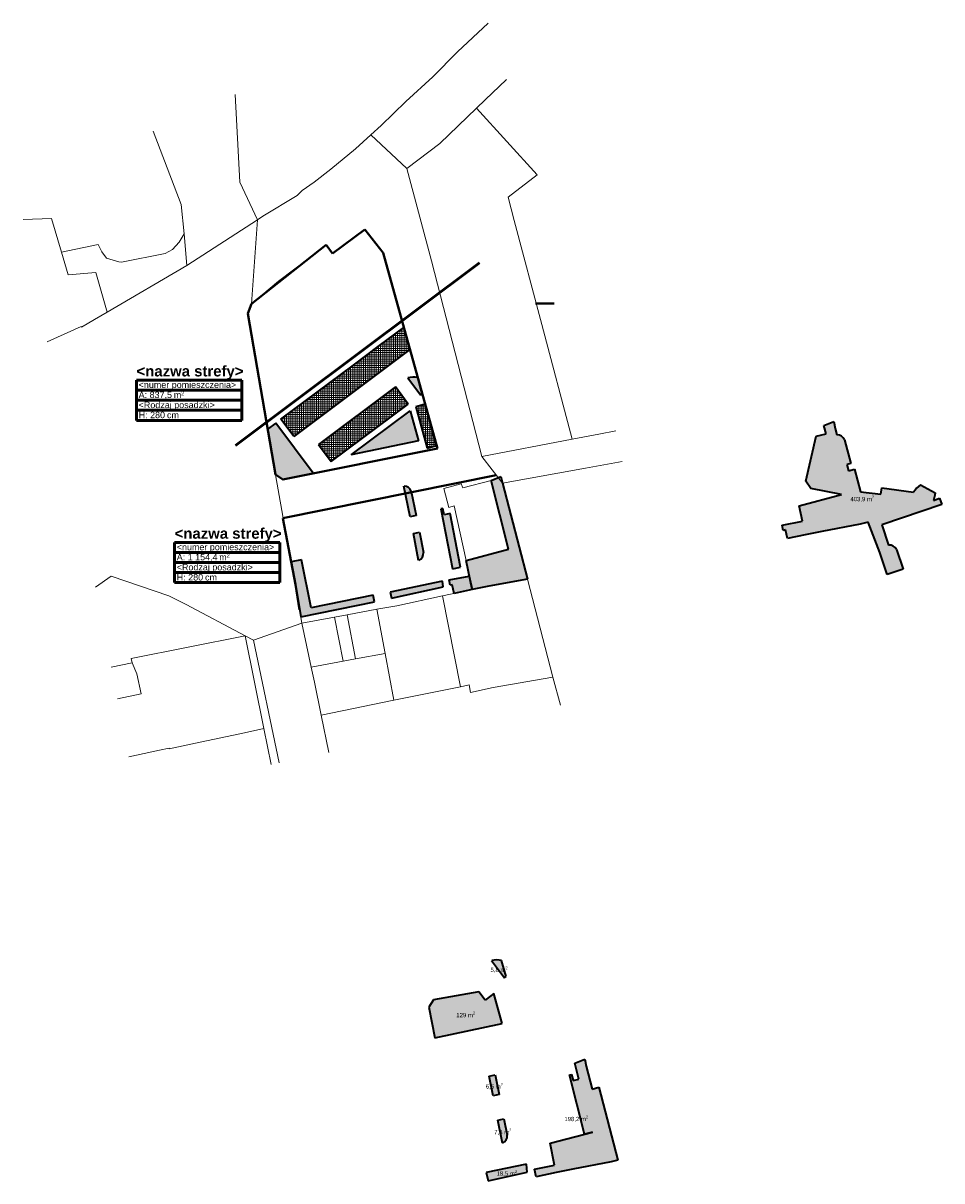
# Model space of a CAD drawing. Header units: metres. Extents: x -320 to 5572509, y -47 to 5960263.
# Tile 9 of 59: x 5571187 to 5571402, y 5959983 to 5960254. Entities that reach past the tile are written whole.
import ezdxf
from ezdxf.enums import TextEntityAlignment as Align

# ---------------------------------------------------------------- set-up
doc = ezdxf.new("R2010")
doc.units = ezdxf.units.M
doc.header["$MEASUREMENT"] = 0
for name, color, linetype in [('219-Linia_granicy', 7, 'Continuous'), ('Nowe_423-Krawedz_chodnika', 7, 'Continuous'), ('Nowe_810-G Ogólne', 7, 'Continuous'), ('Nowe_Metryczki pomieszczeń ARCHICADa', 7, 'Continuous')]:
    doc.layers.add(name, color=color, linetype=linetype)
doc.styles.add('GENERATED_STYLE_1', font='arial.ttf')
doc.styles.add('GENERATED_STYLE_2', font='arialbd.ttf')
pattern_1 = [(0, (5572434.6074, 5960128.98037), (0, 0.5), []), (90, (5572434.6074, 5960128.98037), (-0.5, 0), [])]

# ---------------------------------------------------------------- blocks, each defined once
blk = doc.blocks.new('_nazwa strefy___numer pomieszczenia__1', base_point=(5571226.31, 5960167.3))
at = {"layer": 'Nowe_Metryczki pomieszczeń ARCHICADa', "color": 6, "lineweight": 50}
for p, q in [((5571213.99, 5960170.05), (5571238.63, 5960170.05)), ((5571213.99, 5960167.7), (5571213.99, 5960170.05)), ((5571238.63, 5960170.05), (5571238.63, 5960167.7)), ((5571238.63, 5960167.7), (5571213.99, 5960167.7)), ((5571213.99, 5960167.7), (5571238.63, 5960167.7)), ((5571213.99, 5960165.34), (5571213.99, 5960167.7)), ((5571238.63, 5960167.7), (5571238.63, 5960165.34)), ((5571238.63, 5960165.34), (5571213.99, 5960165.34)), ((5571213.99, 5960165.34), (5571238.63, 5960165.34)), ((5571213.99, 5960162.98), (5571213.99, 5960165.34)), ((5571238.63, 5960165.34), (5571238.63, 5960162.98)), ((5571238.63, 5960162.98), (5571213.99, 5960162.98)), ((5571213.99, 5960162.98), (5571238.63, 5960162.98)), ((5571213.99, 5960160.62), (5571213.99, 5960162.98)), ((5571238.63, 5960162.98), (5571238.63, 5960160.62)), ((5571238.63, 5960160.62), (5571213.99, 5960160.62))]:
    blk.add_line(p, q, dxfattribs=at)
for tag, height, style, p in [('ROOM_NAME', 2.5, 'GENERATED_STYLE_2', (5571213.99, 5960173.41)), ('ROOM_NUMBER', 1.5, 'GENERATED_STYLE_1', (5571214.49, 5960169.71)), ('ROOM_AREA', 1.5, 'GENERATED_STYLE_1', (5571214.49, 5960167.35)), ('DUMMY_342', 1.5, 'GENERATED_STYLE_1', (5571222.14, 5960167.35)), ('DUMMY_343', 1, 'GENERATED_STYLE_1', (5571224.43, 5960167.47)), ('basec', 1.5, 'GENERATED_STYLE_1', (5571214.49, 5960165)), ('ROOM_HOLES_PRM', 1.5, 'GENERATED_STYLE_1', (5571214.49, 5960162.64)), ('DUMMY_344', 1.5, 'GENERATED_STYLE_1', (5571220.54, 5960162.64))]:
    blk.add_attdef(tag, text='', height=height, dxfattribs=dict(at, style=style)).set_placement(p, align=Align.TOP_LEFT)
blk = doc.blocks.new('_nazwa strefy___numer pomieszczenia__2', base_point=(5571235.23, 5960129.34))
at = {"layer": 'Nowe_Metryczki pomieszczeń ARCHICADa', "color": 6, "lineweight": 50}
for p, q in [((5571222.91, 5960132.09), (5571247.55, 5960132.09)), ((5571222.91, 5960129.73), (5571222.91, 5960132.09)), ((5571247.55, 5960132.09), (5571247.55, 5960129.73)), ((5571247.55, 5960129.73), (5571222.91, 5960129.73)), ((5571222.91, 5960129.73), (5571247.55, 5960129.73)), ((5571222.91, 5960127.37), (5571222.91, 5960129.73)), ((5571247.55, 5960129.73), (5571247.55, 5960127.37)), ((5571247.55, 5960127.37), (5571222.91, 5960127.37)), ((5571222.91, 5960127.37), (5571247.55, 5960127.37)), ((5571222.91, 5960125.02), (5571222.91, 5960127.37)), ((5571247.55, 5960127.37), (5571247.55, 5960125.02)), ((5571247.55, 5960125.02), (5571222.91, 5960125.02)), ((5571222.91, 5960125.02), (5571247.55, 5960125.02)), ((5571222.91, 5960122.66), (5571222.91, 5960125.02)), ((5571247.55, 5960125.02), (5571247.55, 5960122.66)), ((5571247.55, 5960122.66), (5571222.91, 5960122.66))]:
    blk.add_line(p, q, dxfattribs=at)
for tag, height, style, p in [('ROOM_NAME', 2.5, 'GENERATED_STYLE_2', (5571222.91, 5960135.44)), ('ROOM_NUMBER', 1.5, 'GENERATED_STYLE_1', (5571223.41, 5960131.74)), ('ROOM_AREA', 1.5, 'GENERATED_STYLE_1', (5571223.41, 5960129.39)), ('DUMMY_342', 1.5, 'GENERATED_STYLE_1', (5571232.77, 5960129.39)), ('DUMMY_343', 1, 'GENERATED_STYLE_1', (5571235.06, 5960129.5)), ('basec', 1.5, 'GENERATED_STYLE_1', (5571223.41, 5960127.03)), ('ROOM_WALLS_PRM', 1.5, 'GENERATED_STYLE_1', (5571223.41, 5960124.67)), ('DUMMY_344', 1.5, 'GENERATED_STYLE_1', (5571229.45, 5960124.67))]:
    blk.add_attdef(tag, text='', height=height, dxfattribs=dict(at, style=style)).set_placement(p, align=Align.TOP_LEFT)
blk = doc.blocks.new('Wypełnienie_66', base_point=(5572434.61, 5960130.98))
at = {"layer": 'Nowe_810-G Ogólne', "linetype": 'Continuous', "lineweight": 0, "true_color": 0x233708}
blk.add_hatch(color=78, dxfattribs=at).paths.add_polyline_path([(5571296.28, 5959982.69), (5571305.42, 5959984.75), (5571305.27, 5959986.61), (5571295.83, 5959984.68)])
at = {"layer": 'Nowe_810-G Ogólne', "color": 18, "lineweight": 35, "true_color": 0x030303}
for p, q in [((5571305.27, 5959986.61), (5571295.83, 5959984.68)), ((5571305.42, 5959984.75), (5571305.27, 5959986.61)), ((5571295.83, 5959984.68), (5571296.28, 5959982.69)), ((5571296.28, 5959982.69), (5571305.42, 5959984.75))]:
    blk.add_line(p, q, dxfattribs=at)
at = {"layer": 'Nowe_810-G Ogólne', "color": 7, "lineweight": 5, "insert": (5571298.28, 5959983.62), "char_height": 1, "attachment_point": 7, "style": 'GENERATED_STYLE_1'}
blk.add_mtext('\\A1;{\\pql;\\fArial|b0|i0|c238|p38;18,5 m\\fArial|b0|i0|c238|p38;\\A1{\\H.66x;\\S2^  ;}}', dxfattribs=at)
blk = doc.blocks.new('Wypełnienie_67', base_point=(5572434.61, 5960130.98))
at = {"layer": 'Nowe_810-G Ogólne', "linetype": 'Continuous', "lineweight": 0, "true_color": 0x233708}
blk.add_hatch(color=78, dxfattribs=at).paths.add_polyline_path([(5571299.65, 5959991.52), (5571298.59, 5959996.92), (5571300, 5959997.2), (5571300.77, 5959993.35, -0.32921)])
at = {"layer": 'Nowe_810-G Ogólne', "color": 18, "lineweight": 35, "true_color": 0x030303}
for p, q in [((5571298.59, 5959996.92), (5571300, 5959997.2)), ((5571299.65, 5959991.52), (5571298.59, 5959996.92)), ((5571300, 5959997.2), (5571300.77, 5959993.35))]:
    blk.add_line(p, q, dxfattribs=at)
blk.add_arc((5571298.97, 5959993.19), 1.81, 292.2764, 5.1646, dxfattribs=at)
at = {"layer": 'Nowe_810-G Ogólne', "color": 7, "lineweight": 5, "insert": (5571297.72, 5959993.32), "char_height": 1, "attachment_point": 7, "style": 'GENERATED_STYLE_1'}
blk.add_mtext('\\A1;{\\pql;\\fArial|b0|i0|c238|p38;7,3 m\\fArial|b0|i0|c238|p38;\\A1{\\H.66x;\\S2^  ;}}', dxfattribs=at)
blk = doc.blocks.new('Wypełnienie_68', base_point=(5572434.61, 5960130.98))
at = {"layer": 'Nowe_810-G Ogólne', "linetype": 'Continuous', "lineweight": 0, "true_color": 0x233708}
blk.add_hatch(color=78, dxfattribs=at).paths.add_polyline_path([(5571300.12, 5960030.22), (5571300.5, 5960030.51), (5571299.45, 5960034.28, 0.110428), (5571297.12, 5960034.22)])
at = {"layer": 'Nowe_810-G Ogólne', "color": 18, "lineweight": 35, "true_color": 0x030303}
for p, q in [((5571297.12, 5960034.22), (5571300.12, 5960030.22)), ((5571300.5, 5960030.51), (5571299.45, 5960034.28)), ((5571300.12, 5960030.22), (5571300.5, 5960030.51))]:
    blk.add_line(p, q, dxfattribs=at)
blk.add_arc((5571298.42, 5960029.04), 5.34, 78.8339, 104.04, dxfattribs=at)
at = {"layer": 'Nowe_810-G Ogólne', "color": 7, "lineweight": 5, "insert": (5571296.84, 5960031.26), "char_height": 1, "attachment_point": 7, "style": 'GENERATED_STYLE_1'}
blk.add_mtext('\\A1;{\\pql;\\fArial|b0|i0|c238|p38;5,8 m\\fArial|b0|i0|c238|p38;\\A1{\\H.66x;\\S2^  ;}}', dxfattribs=at)
blk = doc.blocks.new('Wypełnienie_69', base_point=(5572434.61, 5960130.98))
at = {"layer": 'Nowe_810-G Ogólne', "linetype": 'Continuous', "lineweight": 0, "true_color": 0x233708}
blk.add_hatch(color=78, dxfattribs=at).paths.add_polyline_path([(5571282.4, 5960023.36), (5571283.84, 5960016.19), (5571299.61, 5960019.47), (5571297.65, 5960026.52), (5571295.58, 5960024.97), (5571294.14, 5960026.89), (5571283.51, 5960025.06)])
at = {"layer": 'Nowe_810-G Ogólne', "color": 18, "lineweight": 35, "true_color": 0x030303}
for p, q in [((5571294.14, 5960026.89), (5571283.51, 5960025.06)), ((5571295.58, 5960024.97), (5571294.14, 5960026.89)), ((5571297.65, 5960026.52), (5571295.58, 5960024.97)), ((5571299.61, 5960019.47), (5571297.65, 5960026.52)), ((5571283.51, 5960025.06), (5571282.4, 5960023.36)), ((5571282.4, 5960023.36), (5571283.84, 5960016.19)), ((5571283.84, 5960016.19), (5571299.61, 5960019.47))]:
    blk.add_line(p, q, dxfattribs=at)
at = {"layer": 'Nowe_810-G Ogólne', "color": 7, "lineweight": 5, "insert": (5571288.85, 5960020.68), "char_height": 1, "attachment_point": 7, "style": 'GENERATED_STYLE_1'}
blk.add_mtext('\\A1;{\\pql;\\fArial|b0|i0|c238|p38;129 m\\fArial|b0|i0|c238|p38;\\A1{\\H.66x;\\S2^  ;}}', dxfattribs=at)
blk = doc.blocks.new('Wypełnienie_70', base_point=(5572434.61, 5960130.98))
at = {"layer": 'Nowe_810-G Ogólne', "linetype": 'Continuous', "lineweight": 0, "true_color": 0x233708}
blk.add_hatch(color=78, dxfattribs=at).paths.add_polyline_path([(5571307.12, 5959985.46), (5571311.86, 5959986.36), (5571310.81, 5959991.47), (5571320.71, 5959994.11), (5571318.84, 5959993.64), (5571315.32, 5960007.47), (5571315.8, 5960007.59), (5571316.18, 5960006.15), (5571317.55, 5960006.5), (5571316.59, 5960010.21), (5571318.92, 5960011.18), (5571319.24, 5960009.56), (5571320.64, 5960004.18), (5571322.21, 5960004.58), (5571326.62, 5959987.52), (5571325.1, 5959987.15), (5571316.08, 5959985.46), (5571312.21, 5959984.68), (5571307.5, 5959983.63)])
at = {"layer": 'Nowe_810-G Ogólne', "color": 18, "lineweight": 35, "true_color": 0x030303}
for p, q in [((5571316.59, 5960010.21), (5571318.92, 5960011.18)), ((5571317.55, 5960006.5), (5571316.59, 5960010.21)), ((5571318.92, 5960011.18), (5571319.24, 5960009.56)), ((5571319.24, 5960009.56), (5571320.64, 5960004.18)), ((5571315.32, 5960007.47), (5571315.8, 5960007.59)), ((5571318.84, 5959993.64), (5571315.32, 5960007.47)), ((5571315.8, 5960007.59), (5571316.18, 5960006.15)), ((5571316.18, 5960006.15), (5571317.55, 5960006.5)), ((5571320.64, 5960004.18), (5571322.21, 5960004.58)), ((5571322.21, 5960004.58), (5571326.62, 5959987.52)), ((5571310.81, 5959991.47), (5571320.71, 5959994.11)), ((5571320.71, 5959994.11), (5571318.84, 5959993.64)), ((5571311.86, 5959986.36), (5571310.81, 5959991.47)), ((5571307.12, 5959985.46), (5571311.86, 5959986.36)), ((5571307.5, 5959983.63), (5571307.12, 5959985.46)), ((5571316.08, 5959985.46), (5571312.21, 5959984.68)), ((5571325.1, 5959987.15), (5571316.08, 5959985.46)), ((5571326.62, 5959987.52), (5571325.1, 5959987.15)), ((5571312.21, 5959984.68), (5571307.5, 5959983.63))]:
    blk.add_line(p, q, dxfattribs=at)
at = {"layer": 'Nowe_810-G Ogólne', "color": 7, "lineweight": 5, "insert": (5571314.14, 5959996.37), "char_height": 1, "attachment_point": 7, "style": 'GENERATED_STYLE_1'}
blk.add_mtext('\\A1;{\\pql;\\fArial|b0|i0|c238|p38;198,2 m\\fArial|b0|i0|c238|p38;\\A1{\\H.66x;\\S2^  ;}}', dxfattribs=at)
blk = doc.blocks.new('Wypełnienie_71', base_point=(5572434.61, 5960130.98))
at = {"layer": 'Nowe_810-G Ogólne', "linetype": 'Continuous', "lineweight": 0, "true_color": 0x233708}
blk.add_hatch(color=78, dxfattribs=at).paths.add_polyline_path([(5571298.86, 5960002.89), (5571297.48, 5960002.62), (5571296.56, 5960007.19), (5571297.95, 5960007.47)])
at = {"layer": 'Nowe_810-G Ogólne', "color": 18, "lineweight": 35, "true_color": 0x030303}
for p, q in [((5571296.56, 5960007.19), (5571297.95, 5960007.47)), ((5571297.48, 5960002.62), (5571296.56, 5960007.19)), ((5571297.95, 5960007.47), (5571298.86, 5960002.89)), ((5571298.86, 5960002.89), (5571297.48, 5960002.62))]:
    blk.add_line(p, q, dxfattribs=at)
at = {"layer": 'Nowe_810-G Ogólne', "color": 7, "lineweight": 5, "insert": (5571295.75, 5960004), "char_height": 1, "attachment_point": 7, "style": 'GENERATED_STYLE_1'}
blk.add_mtext('\\A1;{\\pql;\\fArial|b0|i0|c238|p38;6,6 m\\fArial|b0|i0|c238|p38;\\A1{\\H.66x;\\S2^  ;}}', dxfattribs=at)
blk = doc.blocks.new('Wypełnienie_74', base_point=(5572434.61, 5960129.98))
at = {"layer": 'Nowe_810-G Ogólne', "linetype": 'Continuous', "lineweight": 0, "true_color": 0x233708}
blk.add_hatch(color=78, dxfattribs=at).paths.add_polyline_path([(5571269.42, 5960119.71), (5571254.87, 5960116.79), (5571252.62, 5960128.02), (5571250.21, 5960127.53), (5571251.22, 5960122.22), (5571252.45, 5960114.66), (5571269.7, 5960118.17)])
at = {"layer": 'Nowe_810-G Ogólne', "color": 18, "lineweight": 35, "true_color": 0x030303}
for p, q in [((5571252.62, 5960128.02), (5571250.21, 5960127.53)), ((5571250.21, 5960127.53), (5571251.22, 5960122.22)), ((5571254.87, 5960116.79), (5571252.62, 5960128.02)), ((5571251.22, 5960122.22), (5571252.45, 5960114.66)), ((5571252.45, 5960114.66), (5571269.7, 5960118.17)), ((5571269.42, 5960119.71), (5571254.87, 5960116.79)), ((5571269.7, 5960118.17), (5571269.42, 5960119.71))]:
    blk.add_line(p, q, dxfattribs=at)
blk = doc.blocks.new('Wypełnienie_75', base_point=(5572434.61, 5960129.98))
at = {"layer": 'Nowe_810-G Ogólne', "linetype": 'Continuous', "lineweight": 0, "true_color": 0x233708}
blk.add_hatch(color=78, dxfattribs=at).paths.add_polyline_path([(5571285.65, 5960122.97), (5571273.38, 5960120.46), (5571273.68, 5960119.01), (5571285.78, 5960121.7)])
at = {"layer": 'Nowe_810-G Ogólne', "color": 18, "lineweight": 35, "true_color": 0x030303}
for p, q in [((5571285.65, 5960122.97), (5571273.38, 5960120.46)), ((5571273.68, 5960119.01), (5571285.78, 5960121.7)), ((5571285.78, 5960121.7), (5571285.65, 5960122.97)), ((5571273.38, 5960120.46), (5571273.68, 5960119.01))]:
    blk.add_line(p, q, dxfattribs=at)
blk = doc.blocks.new('Wypełnienie_76', base_point=(5572434.61, 5960129.98))
at = {"layer": 'Nowe_810-G Ogólne', "linetype": 'Continuous', "lineweight": 0, "true_color": 0x233708}
blk.add_hatch(color=78, dxfattribs=at).paths.add_polyline_path([(5571288.35, 5960120.12), (5571287.91, 5960122.17), (5571287.4, 5960122.06), (5571287.14, 5960123.3), (5571291.88, 5960124.2), (5571292.53, 5960121.03)])
at = {"layer": 'Nowe_810-G Ogólne', "color": 18, "lineweight": 35, "true_color": 0x030303}
for p, q in [((5571287.14, 5960123.3), (5571291.88, 5960124.2)), ((5571287.4, 5960122.06), (5571287.14, 5960123.3)), ((5571291.88, 5960124.2), (5571292.53, 5960121.03)), ((5571287.91, 5960122.17), (5571287.4, 5960122.06)), ((5571288.35, 5960120.12), (5571287.91, 5960122.17)), ((5571292.53, 5960121.03), (5571288.35, 5960120.12))]:
    blk.add_line(p, q, dxfattribs=at)
blk = doc.blocks.new('Wypełnienie_77', base_point=(5572434.61, 5960129.98))
at = {"layer": 'Nowe_810-G Ogólne', "linetype": 'Continuous', "lineweight": 0, "true_color": 0x233708}
blk.add_hatch(color=78, dxfattribs=at).paths.add_polyline_path([(5571285.22, 5960139.9), (5571287.98, 5960125.9), (5571289.86, 5960126.27), (5571287.4, 5960138.81), (5571286.01, 5960138.53), (5571285.71, 5960140)])
at = {"layer": 'Nowe_810-G Ogólne', "color": 18, "lineweight": 35, "true_color": 0x030303}
for p, q in [((5571285.71, 5960140), (5571285.22, 5960139.9)), ((5571285.22, 5960139.9), (5571287.98, 5960125.9)), ((5571286.01, 5960138.53), (5571285.71, 5960140)), ((5571287.4, 5960138.81), (5571286.01, 5960138.53)), ((5571289.86, 5960126.27), (5571287.4, 5960138.81)), ((5571287.98, 5960125.9), (5571289.86, 5960126.27))]:
    blk.add_line(p, q, dxfattribs=at)
blk = doc.blocks.new('Wypełnienie_78', base_point=(5572434.61, 5960129.98))
at = {"layer": 'Nowe_810-G Ogólne', "linetype": 'Continuous', "lineweight": 0, "true_color": 0x233708}
blk.add_hatch(color=78, dxfattribs=at).paths.add_polyline_path([(5571280.03, 5960127.87), (5571278.8, 5960134.17), (5571280.2, 5960134.45), (5571281.14, 5960129.71, -0.32921)])
at = {"layer": 'Nowe_810-G Ogólne', "color": 18, "lineweight": 35, "true_color": 0x030303}
for p, q in [((5571278.8, 5960134.17), (5571280.2, 5960134.45)), ((5571280.03, 5960127.87), (5571278.8, 5960134.17)), ((5571280.2, 5960134.45), (5571281.14, 5960129.71))]:
    blk.add_line(p, q, dxfattribs=at)
blk.add_arc((5571279.35, 5960129.55), 1.81, 292.2764, 5.1646, dxfattribs=at)
blk = doc.blocks.new('Wypełnienie_79', base_point=(5572434.61, 5960129.98))
at = {"layer": 'Nowe_810-G Ogólne', "linetype": 'Continuous', "lineweight": 0, "true_color": 0x233708}
blk.add_hatch(color=78, dxfattribs=at).paths.add_polyline_path([(5571279.42, 5960138.37), (5571278.04, 5960138.09), (5571276.6, 5960145.26, -0.326644), (5571278.29, 5960144.02)])
at = {"layer": 'Nowe_810-G Ogólne', "color": 18, "lineweight": 35, "true_color": 0x030303}
for p, q in [((5571278.04, 5960138.09), (5571276.6, 5960145.26)), ((5571278.29, 5960144.02), (5571279.42, 5960138.37)), ((5571279.42, 5960138.37), (5571278.04, 5960138.09))]:
    blk.add_line(p, q, dxfattribs=at)
blk.add_arc((5571276.6, 5960143.49), 1.77, 17.5701, 89.9274, dxfattribs=at)
blk = doc.blocks.new('Wypełnienie_80', base_point=(5572434.61, 5960129.98))
at = {"layer": 'Nowe_810-G Ogólne', "linetype": 'Continuous', "lineweight": 0, "true_color": 0x233708}
blk.add_hatch(color=78, dxfattribs=at).paths.add_polyline_path([(5571264.22, 5960152.55), (5571278.03, 5960162.87), (5571279.99, 5960155.83)])
at = {"layer": 'Nowe_810-G Ogólne', "color": 18, "lineweight": 35, "true_color": 0x030303}
for p, q in [((5571264.22, 5960152.55), (5571278.03, 5960162.87)), ((5571278.03, 5960162.87), (5571279.99, 5960155.83)), ((5571279.99, 5960155.83), (5571264.22, 5960152.55))]:
    blk.add_line(p, q, dxfattribs=at)
blk = doc.blocks.new('Wypełnienie_81', base_point=(5572434.61, 5960129.98))
at = {"layer": 'Nowe_810-G Ogólne', "linetype": 'Continuous', "lineweight": 0, "true_color": 0x233708}
blk.add_hatch(color=78, dxfattribs=at).paths.add_polyline_path([(5571280.49, 5960166.58), (5571280.88, 5960166.86), (5571279.83, 5960170.64, 0.110428), (5571277.5, 5960170.58)])
at = {"layer": 'Nowe_810-G Ogólne', "color": 18, "lineweight": 35, "true_color": 0x030303}
for p, q in [((5571277.5, 5960170.58), (5571280.49, 5960166.58)), ((5571280.88, 5960166.86), (5571279.83, 5960170.64)), ((5571280.49, 5960166.58), (5571280.88, 5960166.86))]:
    blk.add_line(p, q, dxfattribs=at)
blk.add_arc((5571278.8, 5960165.4), 5.34, 78.8339, 104.04, dxfattribs=at)
blk = doc.blocks.new('Wypełnienie_82', base_point=(5572434.61, 5960129.98))
at = {"layer": 'Nowe_810-G Ogólne', "linetype": 'Continuous', "lineweight": 0, "true_color": 0x233708}
blk.add_hatch(color=78, dxfattribs=at).paths.add_polyline_path([(5571246.6, 5960159.97), (5571244.68, 5960158.54), (5571246.51, 5960147.91), (5571248.2, 5960146.8), (5571255.37, 5960148.24)])
at = {"layer": 'Nowe_810-G Ogólne', "color": 18, "lineweight": 35, "true_color": 0x030303}
for p, q in [((5571246.6, 5960159.97), (5571244.68, 5960158.54)), ((5571244.68, 5960158.54), (5571246.51, 5960147.91)), ((5571255.37, 5960148.24), (5571246.6, 5960159.97)), ((5571246.51, 5960147.91), (5571248.2, 5960146.8)), ((5571248.2, 5960146.8), (5571255.37, 5960148.24))]:
    blk.add_line(p, q, dxfattribs=at)
blk = doc.blocks.new('Wypełnienie_83', base_point=(5572434.61, 5960129.98))
at = {"layer": 'Nowe_810-G Ogólne', "linetype": 'Continuous', "lineweight": 0, "true_color": 0x233708}
blk.add_hatch(color=78, dxfattribs=at).paths.add_polyline_path([(5571292.59, 5960121.04), (5571291.19, 5960127.83), (5571301.09, 5960130.47), (5571296.97, 5960146.57), (5571299.3, 5960147.53), (5571299.62, 5960145.92), (5571305.48, 5960123.51), (5571296.46, 5960121.82)])
at = {"layer": 'Nowe_810-G Ogólne', "color": 18, "lineweight": 35, "true_color": 0x030303}
for p, q in [((5571296.97, 5960146.57), (5571299.3, 5960147.53)), ((5571301.09, 5960130.47), (5571296.97, 5960146.57)), ((5571299.3, 5960147.53), (5571299.62, 5960145.92)), ((5571299.62, 5960145.92), (5571305.48, 5960123.51)), ((5571291.19, 5960127.83), (5571301.09, 5960130.47)), ((5571292.59, 5960121.04), (5571291.19, 5960127.83)), ((5571305.48, 5960123.51), (5571296.46, 5960121.82)), ((5571296.46, 5960121.82), (5571292.59, 5960121.04))]:
    blk.add_line(p, q, dxfattribs=at)
blk = doc.blocks.new('Wypełnienie_84', base_point=(5572434.61, 5960129.98))
at = {"layer": 'Nowe_810-G Ogólne', "linetype": 'Continuous', "lineweight": 18, "true_color": 0x929292}
h = blk.add_hatch(dxfattribs=at)
h.set_pattern_fill('SIATKA_25X25', color=252, style=0, pattern_type=2)
h.set_pattern_definition(pattern_1)
h.paths.add_polyline_path([(5571274.62, 5960168.44), (5571256.6, 5960154.97), (5571259.59, 5960150.97), (5571277.61, 5960164.44)])
at = {"layer": 'Nowe_810-G Ogólne', "color": 18, "lineweight": 35, "true_color": 0x030303}
for p, q in [((5571274.62, 5960168.44), (5571256.6, 5960154.97)), ((5571277.61, 5960164.44), (5571274.62, 5960168.44)), ((5571259.59, 5960150.97), (5571277.61, 5960164.44)), ((5571256.6, 5960154.97), (5571259.59, 5960150.97))]:
    blk.add_line(p, q, dxfattribs=at)
blk = doc.blocks.new('Wypełnienie_85', base_point=(5572434.61, 5960129.98))
at = {"layer": 'Nowe_810-G Ogólne', "linetype": 'Continuous', "lineweight": 18, "true_color": 0x929292}
h = blk.add_hatch(dxfattribs=at)
h.set_pattern_fill('SIATKA_25X25', color=252, style=0, pattern_type=2)
h.set_pattern_definition(pattern_1)
h.paths.add_polyline_path([(5571279.36, 5960163.78), (5571282.02, 5960154.14), (5571284.24, 5960154.75), (5571281.57, 5960164.39)])
at = {"layer": 'Nowe_810-G Ogólne', "color": 18, "lineweight": 35, "true_color": 0x030303}
for p, q in [((5571281.57, 5960164.39), (5571279.36, 5960163.78)), ((5571284.24, 5960154.75), (5571281.57, 5960164.39)), ((5571279.36, 5960163.78), (5571282.02, 5960154.14)), ((5571282.02, 5960154.14), (5571284.24, 5960154.75))]:
    blk.add_line(p, q, dxfattribs=at)
blk = doc.blocks.new('Wypełnienie_86', base_point=(5572434.61, 5960130.98))
at = {"layer": 'Nowe_810-G Ogólne', "linetype": 'Continuous', "lineweight": 0, "true_color": 0x233708}
blk.add_hatch(color=78, dxfattribs=at).paths.add_polyline_path([(5571365.11, 5960136.14), (5571369.86, 5960137.05), (5571369.11, 5960140.67), (5571379.01, 5960143.31), (5571371.84, 5960144.72), (5571370.69, 5960146.39), (5571373.06, 5960156.92), (5571375.38, 5960157.51), (5571374.89, 5960159.41), (5571377.23, 5960160.38), (5571377.54, 5960158.76), (5571377.94, 5960157.24, -0.326644), (5571379.7, 5960156.1), (5571381.15, 5960150.52), (5571380.27, 5960150.29), (5571380.66, 5960148.85), (5571382.03, 5960149.21), (5571383.41, 5960143.92), (5571388.23, 5960143.36), (5571388.43, 5960144.83), (5571395.88, 5960143.83, -0.110428), (5571397.47, 5960145.53), (5571400.9, 5960143.64), (5571400.83, 5960143.16), (5571400.54, 5960141.92), (5571401.96, 5960142.4), (5571402.49, 5960140.92), (5571388.41, 5960136.2), (5571390.01, 5960131.43, -0.32921), (5571391.89, 5960130.39), (5571393.41, 5960125.8), (5571392.06, 5960125.35), (5571389.72, 5960124.56), (5571387.95, 5960129.68), (5571385.26, 5960136.84), (5571383.4, 5960136.35), (5571374.38, 5960134.66), (5571370.51, 5960133.88), (5571366.33, 5960132.96), (5571365.89, 5960135.01), (5571365.38, 5960134.9)])
at = {"layer": 'Nowe_810-G Ogólne', "color": 18, "lineweight": 35, "true_color": 0x030303}
for p, q in [((5571374.89, 5960159.41), (5571377.23, 5960160.38)), ((5571375.38, 5960157.51), (5571374.89, 5960159.41)), ((5571377.23, 5960160.38), (5571377.54, 5960158.76)), ((5571377.54, 5960158.76), (5571377.94, 5960157.24)), ((5571370.69, 5960146.39), (5571373.06, 5960156.92)), ((5571373.06, 5960156.92), (5571375.38, 5960157.51)), ((5571379.7, 5960156.1), (5571381.15, 5960150.52)), ((5571381.15, 5960150.52), (5571380.27, 5960150.29)), ((5571380.27, 5960150.29), (5571380.66, 5960148.85)), ((5571380.66, 5960148.85), (5571382.03, 5960149.21)), ((5571382.03, 5960149.21), (5571383.41, 5960143.92)), ((5571371.84, 5960144.72), (5571370.69, 5960146.39)), ((5571397.47, 5960145.53), (5571400.9, 5960143.64)), ((5571369.11, 5960140.67), (5571379.01, 5960143.31)), ((5571379.01, 5960143.31), (5571371.84, 5960144.72)), ((5571383.41, 5960143.92), (5571388.23, 5960143.36)), ((5571388.23, 5960143.36), (5571388.43, 5960144.83)), ((5571388.43, 5960144.83), (5571395.88, 5960143.83)), ((5571400.83, 5960143.16), (5571400.54, 5960141.92)), ((5571400.54, 5960141.92), (5571401.96, 5960142.4)), ((5571400.9, 5960143.64), (5571400.83, 5960143.16)), ((5571401.96, 5960142.4), (5571402.49, 5960140.92)), ((5571369.86, 5960137.05), (5571369.11, 5960140.67)), ((5571402.49, 5960140.92), (5571388.41, 5960136.2)), ((5571365.11, 5960136.14), (5571369.86, 5960137.05)), ((5571385.26, 5960136.84), (5571383.4, 5960136.35)), ((5571387.95, 5960129.68), (5571385.26, 5960136.84)), ((5571365.38, 5960134.9), (5571365.11, 5960136.14)), ((5571365.89, 5960135.01), (5571365.38, 5960134.9)), ((5571366.33, 5960132.96), (5571365.89, 5960135.01)), ((5571374.38, 5960134.66), (5571370.51, 5960133.88)), ((5571383.4, 5960136.35), (5571374.38, 5960134.66)), ((5571388.41, 5960136.2), (5571390.01, 5960131.43)), ((5571370.51, 5960133.88), (5571366.33, 5960132.96)), ((5571389.72, 5960124.56), (5571387.95, 5960129.68)), ((5571391.89, 5960130.39), (5571393.41, 5960125.8)), ((5571392.06, 5960125.35), (5571389.72, 5960124.56)), ((5571393.41, 5960125.8), (5571392.06, 5960125.35))]:
    blk.add_line(p, q, dxfattribs=at)
for centre, radius, start, end in [((5571378.04, 5960155.46), 1.77, 20.8691, 93.2264), ((5571400.49, 5960141.13), 5.34, 124.4133, 149.6193), ((5571390.25, 5960129.64), 1.81, 24.4735, 97.3617)]:
    blk.add_arc(centre, radius, start, end, dxfattribs=at)
at = {"layer": 'Nowe_810-G Ogólne', "color": 7, "lineweight": 5, "insert": (5571381.08, 5960141.43), "char_height": 1, "attachment_point": 7, "style": 'GENERATED_STYLE_1'}
blk.add_mtext('\\A1;{\\pql;\\fArial|b0|i0|c238|p38;403,9 m\\fArial|b0|i0|c238|p38;\\A1{\\H.66x;\\S2^  ;}}', dxfattribs=at)
blk = doc.blocks.new('Wypełnienie_199', base_point=(5572434.61, 5960129.98))
at = {"layer": 'Nowe_810-G Ogólne', "linetype": 'Continuous', "lineweight": 18, "true_color": 0x929292}
h = blk.add_hatch(dxfattribs=at)
h.set_pattern_fill('SIATKA_25X25', color=252, style=0, pattern_type=2)
h.set_pattern_definition(pattern_1)
h.paths.add_polyline_path([(5571276.57, 5960182.39), (5571278, 5960177.23), (5571250.82, 5960156.86), (5571247.81, 5960160.88), (5571264.76, 5960173.55), (5571270.89, 5960178.13)])
at = {"layer": 'Nowe_810-G Ogólne', "color": 18, "lineweight": 35, "true_color": 0x030303}
for p, q in [((5571270.89, 5960178.13), (5571276.57, 5960182.39)), ((5571276.57, 5960182.39), (5571278, 5960177.23)), ((5571264.76, 5960173.55), (5571270.89, 5960178.13)), ((5571278, 5960177.23), (5571250.82, 5960156.86)), ((5571247.81, 5960160.88), (5571264.76, 5960173.55)), ((5571250.82, 5960156.86), (5571247.81, 5960160.88))]:
    blk.add_line(p, q, dxfattribs=at)

msp = doc.modelspace()

# ---------------------------------------------------------------- linework, layer by layer
at = {"layer": '219-Linia_granicy', "color": 178, "lineweight": 18, "flags": 128}
for points in [[(5571296.301, 5960253.574), (5571289.095, 5960246.861)], [(5571289.095, 5960246.861), (5571283.315, 5960241.041)], [(5571283.315, 5960241.041), (5571277.015, 5960235.231)], [(5571300.606, 5960240.395), (5571295.595, 5960235.601)], [(5571238.155, 5960216.381), (5571237.098, 5960236.9)], [(5571277.015, 5960235.231), (5571271.225, 5960229.621)], [(5571295.595, 5960235.601), (5571293.605, 5960233.691)], [(5571293.605, 5960233.691), (5571284.985, 5960225.421)], [(5571307.765, 5960218.081), (5571293.605, 5960233.691)], [(5571271.225, 5960229.621), (5571268.805, 5960227.451)], [(5571224.465, 5960211.121), (5571217.879, 5960228.282)], [(5571268.805, 5960227.451), (5571265.265, 5960224.191)], [(5571277.255, 5960219.551), (5571268.805, 5960227.451)], [(5571265.265, 5960224.191), (5571259.465, 5960219.421)], [(5571284.985, 5960225.421), (5571277.255, 5960219.551)], [(5571259.465, 5960219.421), (5571255.555, 5960216.371)], [(5571283.025, 5960197.991), (5571277.255, 5960219.551)], [(5571307.765, 5960218.081), (5571300.985, 5960212.841)], [(5571242.325, 5960207.581), (5571238.155, 5960216.381)], [(5571255.555, 5960216.371), (5571252.775, 5960214.401)], [(5571251.555, 5960213.231), (5571243.545, 5960208.401)], [(5571252.775, 5960214.401), (5571251.555, 5960213.231)], [(5571302.405, 5960207.431), (5571300.985, 5960212.841)], [(5571225.115, 5960204.241), (5571224.465, 5960211.121)], [(5571194.105, 5960207.871), (5571187.457, 5960207.649)], [(5571196.425, 5960200.021), (5571194.105, 5960207.871)], [(5571242.325, 5960207.581), (5571225.805, 5960196.901)], [(5571242.325, 5960207.581), (5571240.875, 5960187.891)], [(5571243.545, 5960208.401), (5571242.325, 5960207.581)], [(5571308.855, 5960183.071), (5571302.405, 5960207.431)], [(5571267.445, 5960205.301), (5571264.175, 5960202.911)], [(5571271.715, 5960199.851), (5571267.445, 5960205.301)], [(5571205.015, 5960201.791), (5571196.425, 5960200.021)], [(5571205.855, 5960200.041), (5571205.015, 5960201.791)], [(5571223.945, 5960202.301), (5571222.435, 5960200.651)], [(5571225.115, 5960204.241), (5571223.945, 5960202.301)], [(5571225.805, 5960196.901), (5571225.115, 5960204.241)], [(5571264.175, 5960202.911), (5571259.845, 5960199.681)], [(5571198.015, 5960194.661), (5571196.425, 5960200.021)], [(5571206.995, 5960198.551), (5571205.855, 5960200.041)], [(5571220.705, 5960199.691), (5571210.455, 5960197.651)], [(5571222.435, 5960200.651), (5571220.705, 5960199.691)], [(5571258.405, 5960201.661), (5571247.255, 5960193.181)], [(5571259.845, 5960199.681), (5571258.405, 5960201.661)], [(5571284.425, 5960154.061), (5571271.715, 5960199.851)], [(5571209.815, 5960197.741), (5571206.995, 5960198.551)], [(5571225.805, 5960196.901), (5571207.145, 5960185.981)], [(5571210.455, 5960197.651), (5571209.815, 5960197.741)], [(5571294.815, 5960152.181), (5571283.025, 5960197.991)], [(5571204.445, 5960195.261), (5571198.015, 5960194.661)], [(5571207.145, 5960185.981), (5571204.445, 5960195.261)], [(5571247.255, 5960193.181), (5571240.875, 5960187.891)], [(5571207.145, 5960185.981), (5571204.135, 5960184.221)], [(5571240.875, 5960187.891), (5571240.045, 5960185.611)], [(5571246.505, 5960147.911), (5571240.045, 5960185.611)], [(5571204.135, 5960184.221), (5571201.115, 5960182.401)], [(5571315.955, 5960156.201), (5571308.855, 5960183.071)], [(5571201.025, 5960182.591), (5571193.088, 5960179.006)], [(5571201.115, 5960182.401), (5571201.025, 5960182.591)], [(5571315.955, 5960156.201), (5571294.815, 5960152.181)], [(5571322.215, 5960157.391), (5571315.955, 5960156.201)], [(5571326.185, 5960158.145), (5571322.215, 5960157.391)], [(5571284.425, 5960154.061), (5571248.205, 5960146.801)], [(5571299.615, 5960145.921), (5571294.815, 5960152.181)], [(5571327.674, 5960150.983), (5571319.055, 5960149.451)], [(5571248.205, 5960146.801), (5571246.505, 5960147.911)], [(5571252.685, 5960113.181), (5571246.505, 5960147.911)], [(5571319.055, 5960149.451), (5571299.615, 5960145.921)], [(5571289.945, 5960145.781), (5571285.885, 5960144.681)], [(5571290.375, 5960144.881), (5571289.945, 5960145.781)], [(5571296.965, 5960146.571), (5571290.375, 5960144.881)], [(5571301.085, 5960130.471), (5571296.965, 5960146.571)], [(5571305.475, 5960123.511), (5571299.615, 5960145.921)], [(5571287.065, 5960140.271), (5571285.885, 5960144.681)], [(5571288.325, 5960140.621), (5571287.065, 5960140.271)], [(5571291.185, 5960127.831), (5571288.325, 5960140.621)], [(5571301.085, 5960130.471), (5571291.185, 5960127.831)], [(5571208.095, 5960124.191), (5571204.379, 5960121.569)], [(5571221.565, 5960119.541), (5571208.095, 5960124.191)], [(5571305.475, 5960123.511), (5571296.455, 5960121.821)], [(5571311.465, 5960100.581), (5571305.475, 5960123.511)], [(5571296.455, 5960121.821), (5571285.595, 5960119.611)], [(5571225.615, 5960117.521), (5571221.565, 5960119.541)], [(5571285.595, 5960119.611), (5571274.935, 5960117.241)], [(5571289.855, 5960098.321), (5571285.595, 5960119.611)], [(5571239.425, 5960110.211), (5571225.615, 5960117.521)], [(5571263.325, 5960115.161), (5571260.365, 5960114.621)], [(5571270.205, 5960116.441), (5571263.325, 5960115.161)], [(5571265.265, 5960104.841), (5571263.325, 5960115.161)], [(5571274.935, 5960117.241), (5571270.205, 5960116.441)], [(5571272.155, 5960106.121), (5571270.205, 5960116.441)], [(5571252.685, 5960113.181), (5571241.355, 5960109.181)], [(5571260.365, 5960114.621), (5571252.685, 5960113.181)], [(5571254.865, 5960102.901), (5571252.685, 5960113.181)], [(5571262.325, 5960104.291), (5571260.365, 5960114.621)], [(5571239.425, 5960110.211), (5571212.745, 5960104.901)], [(5571241.355, 5960109.181), (5571239.425, 5960110.211)], [(5571239.425, 5960110.211), (5571243.755, 5960088.531)], [(5571247.397, 5960080.529), (5571241.355, 5960109.181)], [(5571213.005, 5960103.921), (5571212.745, 5960104.901)], [(5571262.325, 5960104.291), (5571254.865, 5960102.901)], [(5571265.265, 5960104.841), (5571262.325, 5960104.291)], [(5571272.155, 5960106.121), (5571265.265, 5960104.841)], [(5571274.245, 5960095.131), (5571272.155, 5960106.121)], [(5571213.005, 5960103.921), (5571208.055, 5960102.871)], [(5571213.005, 5960103.921), (5571214.075, 5960101.291)], [(5571255.615, 5960099.391), (5571254.865, 5960102.901)], [(5571214.075, 5960101.291), (5571215.095, 5960096.681)], [(5571257.195, 5960091.631), (5571255.615, 5960099.391)], [(5571311.465, 5960100.581), (5571297.465, 5960098.101)], [(5571313.193, 5960093.982), (5571311.465, 5960100.581)], [(5571209.512, 5960095.46), (5571215.095, 5960096.681)], [(5571289.855, 5960098.321), (5571274.245, 5960095.131)], [(5571291.815, 5960098.721), (5571289.855, 5960098.321)], [(5571292.195, 5960096.951), (5571291.815, 5960098.721)], [(5571297.465, 5960098.101), (5571292.195, 5960096.951)], [(5571274.245, 5960095.131), (5571257.195, 5960091.631)], [(5571258.981, 5960082.898), (5571257.195, 5960091.631)], [(5571239.235, 5960087.541), (5571243.755, 5960088.531)], [(5571245.474, 5960080.136), (5571243.755, 5960088.531)], [(5571227.785, 5960085.091), (5571239.235, 5960087.541)], [(5571212.175, 5960081.913), (5571219.375, 5960083.461)], [(5571219.375, 5960083.461), (5571221.625, 5960083.941)], [(5571221.625, 5960083.941), (5571221.655, 5960083.771)], [(5571221.655, 5960083.771), (5571227.785, 5960085.091)]]:
    msp.add_lwpolyline(points, dxfattribs=at)
at = {"layer": 'Nowe_810-G Ogólne', "color": 250, "lineweight": 40}
for p, q in [((5571267.447, 5960205.32), (5571259.847, 5960199.7)), ((5571271.717, 5960199.87), (5571267.447, 5960205.32)), ((5571258.407, 5960201.68), (5571240.877, 5960187.91)), ((5571259.847, 5960199.7), (5571258.407, 5960201.68)), ((5571284.427, 5960154.08), (5571271.717, 5960199.87)), ((5571240.877, 5960187.91), (5571240.047, 5960185.63)), ((5571240.047, 5960185.63), (5571246.507, 5960147.93)), ((5571311.748, 5960187.973), (5571307.354, 5960187.973)), ((5571284.427, 5960154.08), (5571248.205, 5960146.801)), ((5571246.507, 5960147.93), (5571248.205, 5960146.801)), ((5571248.205, 5960146.801), (5571246.507, 5960147.93)), ((5571248.205, 5960146.801), (5571246.507, 5960147.93)), ((5571298.168, 5960147.83), (5571248.257, 5960137.754)), ((5571251.223, 5960122.242), (5571248.257, 5960137.754)), ((5571252.141, 5960116.274), (5571251.223, 5960122.242))]:
    msp.add_line(p, q, dxfattribs=at)
at = {"layer": 'Nowe_810-G Ogólne', "color": 6, "lineweight": 50}
msp.add_line((5571237.14, 5960154.78), (5571294.288, 5960197.464), dxfattribs=at)

# ---------------------------------------------------------------- block references
at = {"layer": 'Nowe_423-Krawedz_chodnika', "color": 6, "lineweight": 50}
for name, p, values in [('_nazwa strefy___numer pomieszczenia__1', (5571226.312, 5960167.303), {'ROOM_NAME': '<nazwa strefy>', 'ROOM_NUMBER': '<numer pomieszczenia>', 'ROOM_AREA': 'A: 837,5', 'ROOM_HOLES_PRM': 'H: 280', 'basec': '<Rodzaj posadzki>', 'DUMMY_342': ' m', 'DUMMY_343': '2', 'DUMMY_344': ' cm'}), ('_nazwa strefy___numer pomieszczenia__2', (5571235.226, 5960129.337), {'ROOM_NAME': '<nazwa strefy>', 'ROOM_NUMBER': '<numer pomieszczenia>', 'ROOM_AREA': 'A: 1\xa0154,4', 'ROOM_WALLS_PRM': 'H: 280', 'basec': '<Rodzaj posadzki>', 'DUMMY_342': ' m', 'DUMMY_343': '2', 'DUMMY_344': ' cm'})]:
    msp.add_blockref(name, p, dxfattribs=at).add_auto_attribs(values)
at = {"layer": 'Nowe_810-G Ogólne', "color": 252, "lineweight": 18, "true_color": 0x929292}
for name in ['Wypełnienie_199', 'Wypełnienie_84', 'Wypełnienie_85']:
    msp.add_blockref(name, (5572434.607, 5960129.98), dxfattribs=at)
at = {"layer": 'Nowe_810-G Ogólne', "color": 62, "lineweight": 18, "true_color": 0x8edf20}
for name, p in [('Wypełnienie_81', (5572434.607, 5960129.98)), ('Wypełnienie_80', (5572434.607, 5960129.98)), ('Wypełnienie_82', (5572434.607, 5960129.98)), ('Wypełnienie_86', (5572434.607, 5960130.98)), ('Wypełnienie_79', (5572434.607, 5960129.98)), ('Wypełnienie_83', (5572434.607, 5960129.98)), ('Wypełnienie_77', (5572434.607, 5960129.98)), ('Wypełnienie_78', (5572434.607, 5960129.98)), ('Wypełnienie_74', (5572434.607, 5960129.98)), ('Wypełnienie_76', (5572434.607, 5960129.98)), ('Wypełnienie_75', (5572434.607, 5960129.98)), ('Wypełnienie_68', (5572434.607, 5960130.98)), ('Wypełnienie_69', (5572434.607, 5960130.98)), ('Wypełnienie_70', (5572434.607, 5960130.98)), ('Wypełnienie_71', (5572434.607, 5960130.98)), ('Wypełnienie_67', (5572434.607, 5960130.98)), ('Wypełnienie_66', (5572434.607, 5960130.98))]:
    msp.add_blockref(name, p, dxfattribs=at)

doc.saveas('drawing.dxf')
